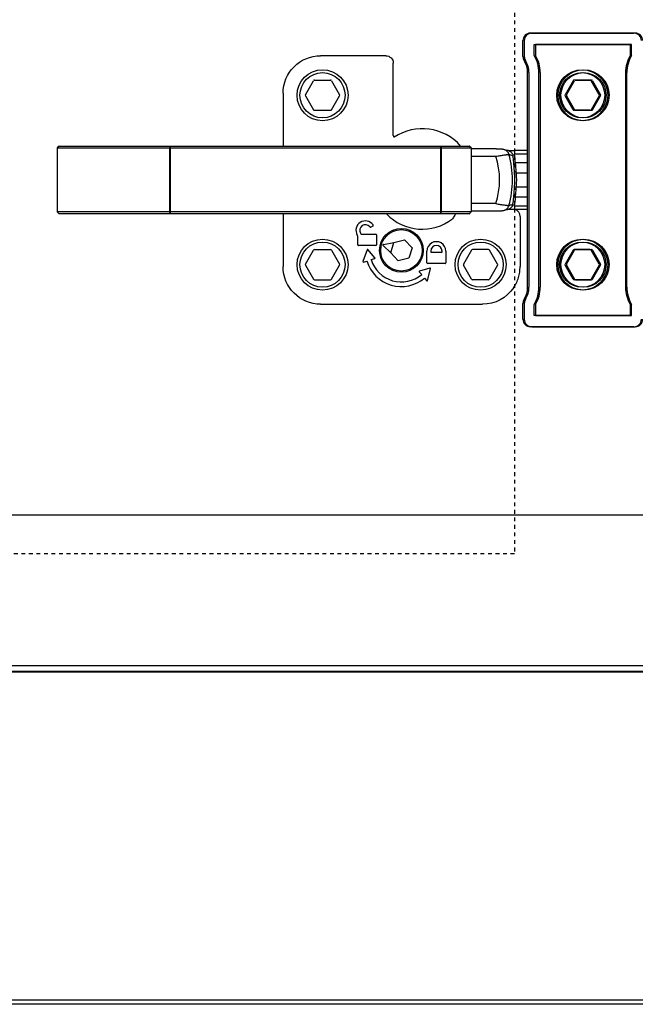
# Model space of a CAD drawing. Header units: millimetres. Extents: x -56303 to -45239, y -20463 to -4540.
# Tile 168 of 256: x -49415 to -49399, y -15368 to -15342. Entities that reach past the tile are written whole.
import ezdxf

# ---------------------------------------------------------------- set-up
doc = ezdxf.new("R2010")
doc.units = ezdxf.units.MM
doc.linetypes.add('Dashed3cust', pattern=[2, 1, -1])
doc.layers.add('_HVAC_podkład', color=8, linetype='Continuous')
doc.layers.add('_HVAC_urzadzenia', color=220, linetype='Continuous', lineweight=35)

# ---------------------------------------------------------------- blocks, each defined once
blk = doc.blocks.new('A$C69557CD5')
at = {"linetype": 'Dashed3cust', "lineweight": -3}
for p, q in [((2211.16, 895.31), (2211.16, 119.69)), ((2211.16, 119.69), (1880.96, 119.69))]:
    blk.add_line(p, q, dxfattribs=at)
at = {"linetype": 'Continuous', "lineweight": -3}
for p, q in [((2215.42, 257.96), (2242.92, 257.96)), ((2243.28, 257.96), (2215.78, 257.96)), ((2213.42, 251.75), (2213.42, 255.96)), ((2213.78, 255.96), (2213.78, 251.75)), ((2216.42, 252.03), (2216.42, 254.96)), ((2216.42, 254.96), (2241.92, 254.96)), ((2216.78, 254.96), (2216.78, 252.03)), ((2242.28, 254.96), (2216.78, 254.96)), ((2241.92, 254.96), (2241.92, 252.03)), ((2242.28, 252.03), (2242.28, 254.96)), ((2176.97, 251.96), (2159.65, 251.96)), ((2178.97, 230.77), (2178.97, 249.96)), ((2214.67, 190.46), (2214.67, 247.46)), ((2215.03, 247.46), (2215.03, 190.46)), ((2217.67, 190.46), (2217.67, 247.46)), ((2218.03, 247.46), (2218.03, 190.46)), ((2240.67, 247.46), (2240.67, 190.46)), ((2241.03, 190.46), (2241.03, 247.46)), ((2155.64, 241.61), (2157.77, 245.31)), ((2158.03, 245.46), (2162.3, 245.46)), ((2162.56, 245.31), (2164.7, 241.61)), ((2226.77, 245.31), (2224.64, 241.61)), ((2225, 241.61), (2227.14, 245.31)), ((2231.3, 245.46), (2227.03, 245.46)), ((2227.4, 245.46), (2231.67, 245.46)), ((2233.7, 241.61), (2231.56, 245.31)), ((2231.93, 245.31), (2234.07, 241.61)), ((2149.67, 241.97), (2149.67, 227.96)), ((2155.64, 241.31), (2157.77, 237.61)), ((2162.56, 237.61), (2164.7, 241.31)), ((2226.77, 237.61), (2224.64, 241.31)), ((2225, 241.31), (2227.14, 237.61)), ((2233.7, 241.31), (2231.56, 237.61)), ((2231.93, 237.61), (2234.07, 241.31)), ((2158.03, 237.46), (2162.3, 237.46)), ((2231.3, 237.46), (2227.03, 237.46)), ((2227.4, 237.46), (2231.67, 237.46)), ((2090.17, 227.96), (2089.67, 227.46)), ((2090.17, 227.96), (2199.17, 227.96)), ((2119.72, 227.96), (2119.62, 227.46)), ((2119.72, 227.96), (2119.72, 209.96)), ((2180.92, 227.96), (2180.93, 227.96)), ((2191.56, 227.96), (2191.77, 227.46)), ((2191.56, 227.96), (2191.56, 209.96)), ((2199.67, 227.46), (2199.17, 227.96)), ((2199.19, 227.95), (2199.25, 227.88)), ((2199.25, 227.88), (2199.34, 227.79)), ((2199.34, 227.79), (2199.43, 227.7)), ((2199.43, 227.7), (2199.51, 227.61)), ((2199.51, 227.61), (2199.67, 227.46)), ((2089.67, 227.46), (2089.67, 210.46)), ((2089.67, 227.46), (2199.67, 227.46)), ((2119.62, 210.46), (2119.62, 227.46)), ((2191.77, 210.46), (2191.77, 227.46)), ((2199.67, 227.46), (2199.67, 210.46)), ((2206.3, 227.25), (2199.67, 227.25)), ((2199.67, 225.25), (2206.22, 225.25)), ((2206.3, 227.25), (2206.46, 227.25)), ((2206.46, 227.25), (2206.63, 227.25)), ((2206.63, 227.25), (2206.78, 227.24)), ((2206.78, 227.24), (2206.93, 227.24)), ((2206.93, 227.24), (2207.06, 227.24)), ((2207.06, 227.24), (2207.18, 227.23)), ((2207.18, 227.23), (2207.29, 227.23)), ((2207.29, 227.23), (2207.39, 227.23)), ((2207.39, 227.23), (2207.49, 227.22)), ((2207.49, 227.22), (2207.57, 227.22)), ((2207.57, 227.22), (2207.65, 227.21)), ((2207.65, 227.21), (2207.69, 227.21)), ((2207.69, 227.21), (2207.73, 227.21)), ((2207.73, 227.21), (2207.76, 227.2)), ((2207.76, 227.2), (2207.79, 227.2)), ((2207.79, 227.2), (2207.83, 227.2)), ((2207.83, 227.2), (2207.86, 227.19)), ((2207.86, 227.19), (2207.89, 227.19)), ((2207.89, 227.19), (2207.92, 227.19)), ((2207.92, 227.19), (2207.95, 227.18)), ((2207.95, 227.18), (2207.98, 227.18)), ((2207.98, 227.18), (2208.01, 227.17)), ((2208.01, 227.17), (2208.04, 227.17)), ((2208.04, 227.17), (2208.07, 227.17)), ((2208.07, 227.17), (2208.1, 227.16)), ((2208.1, 227.16), (2208.13, 227.16)), ((2208.13, 227.16), (2208.16, 227.15)), ((2208.16, 227.15), (2208.19, 227.14)), ((2208.19, 227.14), (2208.22, 227.14)), ((2208.22, 227.14), (2208.25, 227.13)), ((2208.25, 227.13), (2208.28, 227.12)), ((2208.28, 227.12), (2208.3, 227.12)), ((2208.3, 227.12), (2208.84, 226.97)), ((2208.84, 226.97), (2209.4, 226.83)), ((2209.33, 226.85), (2209.33, 226.84)), ((2209.33, 226.84), (2209.34, 226.84)), ((2209.34, 226.84), (2209.36, 226.84)), ((2209.36, 226.84), (2209.37, 226.84)), ((2209.37, 226.84), (2209.41, 226.84)), ((2209.41, 226.84), (2209.45, 226.83)), ((2209.45, 226.83), (2209.5, 226.83)), ((2209.5, 226.83), (2209.56, 226.83)), ((2209.56, 226.83), (2209.62, 226.82)), ((2209.62, 226.82), (2209.7, 226.82)), ((2209.7, 226.82), (2209.78, 226.81)), ((2209.78, 226.81), (2209.87, 226.81)), ((2209.87, 226.81), (2209.97, 226.81)), ((2209.97, 226.81), (2210.07, 226.8)), ((2210.07, 226.8), (2210.19, 226.8)), ((2210.19, 226.8), (2210.32, 226.79)), ((2210.32, 226.79), (2210.45, 226.79)), ((2210.45, 226.79), (2210.6, 226.79)), ((2210.6, 226.79), (2210.76, 226.79)), ((2210.76, 226.79), (2210.92, 226.79)), ((2210.92, 226.79), (2211.1, 226.78)), ((2214.67, 226.78), (2211.1, 226.78)), ((2211.16, 226.78), (2211.16, 225.87)), ((2211.16, 225.87), (2214.67, 225.87)), ((2214.67, 223.47), (2211.47, 223.47)), ((2214.67, 220.75), (2211.7, 220.75)), ((2211.7, 217.16), (2214.67, 217.16)), ((2206.22, 212.66), (2199.67, 212.66)), ((2211.16, 212.04), (2211.16, 211.13)), ((2211.16, 212.04), (2214.67, 212.04)), ((2211.47, 214.44), (2214.67, 214.44)), ((2089.67, 210.46), (2090.17, 209.96)), ((2199.67, 210.46), (2089.67, 210.46)), ((2199.17, 209.96), (2090.17, 209.96)), ((2119.72, 209.96), (2119.62, 210.46)), ((2149.67, 209.96), (2149.67, 195.94)), ((2191.56, 209.96), (2191.77, 210.46)), ((2199.17, 209.96), (2199.67, 210.46)), ((2199.25, 210.03), (2199.19, 209.97)), ((2199.34, 210.12), (2199.25, 210.03)), ((2199.43, 210.21), (2199.34, 210.12)), ((2199.51, 210.3), (2199.43, 210.21)), ((2199.6, 210.39), (2199.51, 210.3)), ((2206.3, 210.66), (2199.67, 210.66)), ((2206.46, 210.66), (2206.3, 210.66)), ((2206.63, 210.67), (2206.46, 210.66)), ((2206.78, 210.67), (2206.63, 210.67)), ((2206.93, 210.67), (2206.78, 210.67)), ((2207.06, 210.67), (2206.93, 210.67)), ((2207.18, 210.68), (2207.06, 210.67)), ((2207.29, 210.68), (2207.18, 210.68)), ((2207.39, 210.69), (2207.29, 210.68)), ((2207.49, 210.69), (2207.39, 210.69)), ((2207.57, 210.7), (2207.49, 210.69)), ((2207.65, 210.7), (2207.57, 210.7)), ((2207.69, 210.7), (2207.65, 210.7)), ((2207.73, 210.71), (2207.69, 210.7)), ((2207.76, 210.71), (2207.73, 210.71)), ((2207.79, 210.71), (2207.76, 210.71)), ((2207.83, 210.72), (2207.79, 210.71)), ((2207.86, 210.72), (2207.83, 210.72)), ((2207.89, 210.72), (2207.86, 210.72)), ((2207.92, 210.73), (2207.89, 210.72)), ((2207.95, 210.73), (2207.92, 210.73)), ((2207.98, 210.73), (2207.95, 210.73)), ((2208.01, 210.74), (2207.98, 210.73)), ((2208.04, 210.74), (2208.01, 210.74)), ((2208.07, 210.75), (2208.04, 210.74)), ((2208.1, 210.75), (2208.07, 210.75)), ((2208.13, 210.76), (2208.1, 210.75)), ((2208.16, 210.76), (2208.13, 210.76)), ((2208.19, 210.77), (2208.16, 210.76)), ((2208.22, 210.78), (2208.19, 210.77)), ((2208.25, 210.78), (2208.22, 210.78)), ((2208.28, 210.79), (2208.25, 210.78)), ((2208.66, 210.89), (2208.28, 210.79)), ((2209.22, 211.04), (2208.66, 210.89)), ((2209.4, 211.09), (2209.22, 211.04)), ((2209.34, 211.07), (2209.33, 211.07)), ((2209.35, 211.07), (2209.34, 211.07)), ((2209.37, 211.07), (2209.35, 211.07)), ((2209.39, 211.07), (2209.37, 211.07)), ((2209.43, 211.08), (2209.39, 211.07)), ((2209.48, 211.08), (2209.43, 211.08)), ((2209.53, 211.08), (2209.48, 211.08)), ((2209.6, 211.09), (2209.53, 211.08)), ((2209.67, 211.09), (2209.6, 211.09)), ((2209.75, 211.1), (2209.67, 211.09)), ((2209.84, 211.1), (2209.75, 211.1)), ((2209.94, 211.11), (2209.84, 211.1)), ((2210.05, 211.11), (2209.94, 211.11)), ((2210.16, 211.11), (2210.05, 211.11)), ((2210.29, 211.12), (2210.16, 211.11)), ((2210.43, 211.12), (2210.29, 211.12)), ((2210.58, 211.12), (2210.43, 211.12)), ((2210.75, 211.12), (2210.58, 211.12)), ((2210.92, 211.13), (2210.75, 211.12)), ((2211.1, 211.13), (2210.92, 211.13)), ((2214.67, 211.13), (2211.1, 211.13)), ((2212.67, 209.26), (2212.67, 195.94)), ((2173.53, 206.71), (2173.01, 206.41)), ((2169.5, 204.11), (2169.38, 204.32)), ((2169.53, 201.76), (2169.53, 204.01)), ((2170.25, 204.82), (2170.34, 204.66)), ((2170.51, 204.56), (2174.33, 204.56)), ((2174.53, 204.36), (2174.53, 201.76)), ((2174.33, 201.56), (2169.73, 201.56)), ((2176.26, 201.56), (2178.3, 199.6)), ((2176.34, 201.82), (2179.12, 202.36)), ((2178.29, 199.58), (2179.12, 202.37)), ((2179.12, 202.37), (2181.96, 203.05)), ((2181.96, 203.05), (2183.97, 200.94)), ((2155.64, 196.61), (2157.77, 200.31)), ((2158.03, 200.46), (2162.3, 200.46)), ((2162.56, 200.31), (2164.7, 196.61)), ((2172.04, 200.43), (2170.92, 197.28)), ((2174.1, 198.24), (2172.21, 200.46)), ((2180.3, 197.46), (2178.29, 199.58)), ((2183.97, 200.94), (2183.14, 198.14)), ((2187.93, 196.96), (2187.93, 200.06)), ((2188.93, 200.06), (2188.93, 199.76)), ((2188.93, 199.76), (2191.93, 199.76)), ((2191.93, 199.76), (2191.93, 200.06)), ((2192.93, 200.06), (2192.93, 196.96)), ((2199.77, 200.31), (2197.64, 196.61)), ((2204.3, 200.46), (2200.03, 200.46)), ((2206.7, 196.61), (2204.56, 200.31)), ((2226.77, 200.31), (2224.64, 196.61)), ((2225, 196.61), (2227.14, 200.31)), ((2231.3, 200.46), (2227.03, 200.46)), ((2227.4, 200.46), (2231.67, 200.46)), ((2233.7, 196.61), (2231.56, 200.31)), ((2231.93, 200.31), (2234.07, 196.61)), ((2155.64, 196.31), (2157.77, 192.61)), ((2162.56, 192.61), (2164.7, 196.31)), ((2171.05, 197.15), (2171.96, 197.43)), ((2173.1, 197.79), (2174.06, 198.08)), ((2183.14, 198.14), (2180.3, 197.46)), ((2192.73, 196.76), (2188.13, 196.76)), ((2199.77, 192.61), (2197.64, 196.31)), ((2206.7, 196.31), (2204.56, 192.61)), ((2226.77, 192.61), (2224.64, 196.31)), ((2225, 196.31), (2227.14, 192.61)), ((2233.7, 196.31), (2231.56, 192.61)), ((2231.93, 192.61), (2234.07, 196.31)), ((2185.88, 194.58), (2186.52, 193.81)), ((2188.72, 195.57), (2185.92, 194.74)), ((2188.07, 192.2), (2188.85, 195.45)), ((2158.03, 192.46), (2162.3, 192.46)), ((2187.29, 192.89), (2187.9, 192.16)), ((2204.3, 192.46), (2200.03, 192.46)), ((2231.3, 192.46), (2227.03, 192.46)), ((2227.4, 192.46), (2231.67, 192.46)), ((2159.65, 185.96), (2202.68, 185.96)), ((2213.42, 181.96), (2213.42, 186.16)), ((2213.78, 186.16), (2213.78, 181.96)), ((2216.42, 182.96), (2216.42, 185.88)), ((2216.78, 185.88), (2216.78, 182.96)), ((2241.92, 185.88), (2241.92, 182.96)), ((2242.28, 182.96), (2242.28, 185.88)), ((2241.92, 182.96), (2216.42, 182.96)), ((2216.78, 182.96), (2242.28, 182.96)), ((2242.92, 179.96), (2215.42, 179.96)), ((2215.78, 179.96), (2243.28, 179.96)), ((879.56, 90), (2479.56, 90)), ((879.56, 88.5), (2479.56, 88.5)), ((2428.58, 88.23), (2064.51, 88.23)), ((2477.56, 1.06), (881.56, 1.06)), ((2477.56, 0), (881.56, 0))]:
    blk.add_line(p, q, dxfattribs=at)
at = {"lineweight": -3}
for p, q in [((386.56, 130), (2972.56, 130)), ((384.56, 90), (2974.56, 90))]:
    blk.add_line(p, q, dxfattribs=at)
at = {"linetype": 'Continuous', "lineweight": -3}
for centre, major_axis, start_param, end_param in [((2215.42, 255.96), (1.41, 1.41), 0.785398, 2.356194), ((2215.78, 255.96), (-1.41, 1.41), -0.785398, 0.785398), ((2242.92, 255.96), (1.41, 1.41), 5.497787, 7.068583), ((2243.28, 255.96), (-1.41, 1.41), 3.926991, 5.497787), ((2215.42, 251.75), (-1.41, 1.41), 0.785398, 1.351962), ((2215.78, 251.75), (-1.41, 1.41), 0.785398, 1.351962), ((2208.67, 247.46), (-6.36, 6.36), 3.926991, 4.460332), ((2209.03, 247.46), (-6.36, 6.36), 3.926991, 4.46034), ((2249.67, 247.46), (6.36, 6.36), 1.822846, 2.356194), ((2250.03, 247.46), (6.36, 6.36), 1.822853, 2.356194), ((2208.67, 247.46), (4.24, 4.24), 5.497787, 6.064351), ((2209.03, 247.46), (4.24, 4.24), 5.497787, 6.064351), ((2229.53, 241.46), (-4.79, 4.79), 3.926991, 10.210176), ((2160.17, 241.46), (4.79, 4.79), 5.497787, 11.780972), ((2160.17, 241.46), (4.24, 4.24), 5.497787, 11.780972), ((2229.17, 241.46), (4.79, 4.79), 5.497787, 11.780972), ((2229.17, 241.46), (4.24, 4.24), 5.497787, 11.780972), ((2229.53, 241.46), (4.24, 4.24), 5.497787, 11.780972), ((2158.03, 245.16), (0.212, 0.212), 0.785398, 1.832596), ((2162.3, 245.16), (0.212, 0.212), 6.021386, 7.068583), ((2227.03, 245.16), (-0.212, 0.212), -0.785398, 0.261799), ((2227.4, 245.16), (0.212, 0.212), 0.785398, 1.832596), ((2231.3, 245.16), (-0.212, 0.212), 4.45059, 5.497787), ((2231.67, 245.16), (0.212, 0.212), 6.021386, 7.068583), ((2155.9, 241.46), (-0.212, 0.212), 0.261799, 1.308997), ((2164.44, 241.46), (-0.212, 0.212), 3.403392, 4.45059), ((2224.9, 241.46), (-0.212, 0.212), 0.261799, 1.308997), ((2225.26, 241.46), (-0.212, 0.212), 0.261799, 1.308997), ((2233.44, 241.46), (0.212, 0.212), 4.974188, 6.021386), ((2233.81, 241.46), (0.212, 0.212), 4.974188, 6.021386), ((2158.03, 237.76), (0.212, 0.212), 2.879793, 3.926991), ((2162.3, 237.76), (0.212, 0.212), 3.926991, 4.974188), ((2227.03, 237.76), (0.212, 0.212), 2.879793, 3.926991), ((2227.4, 237.76), (0.212, 0.212), 2.879793, 3.926991), ((2231.3, 237.76), (-0.212, 0.212), 2.356194, 3.403392), ((2231.67, 237.76), (0.212, 0.212), 3.926991, 4.974188), ((2186.67, 218.96), (-9.62, 9.62), 4.650227, 6.077761), ((2186.67, 218.96), (-14.53, 14.53), 3.615683, 4.238298), ((2186.67, 218.96), (-16.96, 16.96), 3.640273, 4.213709), ((2186.35, 221.82), (-17.47, 17.47), 4.001043, 4.072383), ((2186.34, 221.55), (-17.81, 17.81), 4.003298, 4.099446), ((2186.67, 218.96), (-17.4, 17.4), 3.85552, 3.998462), ((2186.67, 218.96), (17.75, 17.75), 5.426316, 5.569258), ((2186.35, 216.09), (17.46, 17.46), 5.352393, 5.423737), ((2186.35, 216.36), (-17.81, 17.81), 3.754532, 3.850688), ((2186.67, 218.96), (9.26, 9.26), 3.11361, 4.585876), ((2210.67, 209.26), (1.41, 1.41), 5.497189, 6.70784), ((2171.55, 205.57), (1.77, 1.77), 6.108452, 9.162979), ((2171.55, 205.57), (-1.06, 1.06), 4.56851, 7.592182), ((2173.43, 206.89), (0.141, 0.141), 4.45059, 6.108452), ((2169.33, 204.01), (0.141, 0.141), 5.497787, 6.021386), ((2170.51, 204.76), (-0.141, 0.141), 1.308997, 2.356194), ((2172.91, 206.59), (-0.141, 0.141), 1.426917, 2.879793), ((2174.33, 204.36), (-0.141, 0.141), 3.926991, 5.497787), ((2181.13, 200.26), (-4.1, 4.1), 3.926991, 10.210176), ((2181.13, 200.26), (3.89, 3.89), 5.497787, 11.780972), ((2181.13, 200.26), (3.89, 3.89), 5.497787, 11.780972), ((2160.17, 196.46), (4.79, 4.79), 5.497787, 11.780972), ((2160.17, 196.46), (-4.24, 4.24), 3.926991, 10.210176), ((2169.73, 201.76), (0.141, 0.141), 2.356194, 3.926991), ((2174.33, 201.76), (0.141, 0.141), 3.926991, 5.497787), ((2176.37, 201.67), (-0.106, 0.106), -0.593412, 1.58825), ((2190.43, 200.06), (1.77, 1.77), 5.497787, 8.63938), ((2190.43, 200.06), (-1.06, 1.06), 3.926991, 7.068583), ((2202.17, 196.46), (-4.79, 4.79), 3.926991, 10.210176), ((2202.17, 196.46), (4.24, 4.24), 5.497787, 11.780972), ((2229.17, 196.46), (4.79, 4.79), 5.497787, 11.780972), ((2229.53, 196.46), (-4.79, 4.79), 3.926991, 10.210176), ((2229.17, 196.46), (4.24, 4.24), 5.497787, 11.780972), ((2229.53, 196.46), (4.24, 4.24), 5.497787, 11.780972), ((2158.03, 200.16), (-0.212, 0.212), -0.785398, 0.261799), ((2162.3, 200.16), (-0.212, 0.212), 4.45059, 5.497787), ((2172.13, 200.39), (-0.0707, 0.0707), 4.633869, 6.728264), ((2200.03, 200.16), (-0.212, 0.212), -0.785398, 0.261799), ((2204.3, 200.16), (0.212, 0.212), 6.021386, 7.068583), ((2227.03, 200.16), (-0.212, 0.212), -0.785398, 0.261799), ((2227.4, 200.16), (-0.212, 0.212), -0.785398, 0.261799), ((2231.3, 200.16), (0.212, 0.212), 6.021386, 7.068583), ((2231.67, 200.16), (-0.212, 0.212), 4.45059, 5.497787), ((2155.9, 196.46), (0.212, 0.212), 1.832596, 2.879793), ((2164.44, 196.46), (0.212, 0.212), 4.974188, 6.021386), ((2171.02, 197.25), (-0.0707, 0.0707), 0.445078, 2.655001), ((2181.13, 200.26), (-6.79, 6.79), 1.084205, 3.052226), ((2181.13, 200.26), (-5.94, 5.94), 1.084205, 3.052226), ((2174.03, 198.18), (0.0707, 0.0707), 4.225797, 6.204665), ((2188.13, 196.96), (-0.141, 0.141), 0.785398, 2.356194), ((2192.73, 196.96), (-0.141, 0.141), 2.356194, 3.926991), ((2197.9, 196.46), (0.212, 0.212), 1.832596, 2.879793), ((2206.44, 196.46), (0.212, 0.212), 4.974188, 6.021386), ((2224.9, 196.46), (0.212, 0.212), 1.832596, 2.879793), ((2225.26, 196.46), (0.212, 0.212), 1.832596, 2.879793), ((2233.44, 196.46), (-0.212, 0.212), 3.403392, 4.45059), ((2233.81, 196.46), (-0.212, 0.212), 3.403392, 4.45059), ((2185.95, 194.64), (0.0707, 0.0707), 1.073358, 3.052226), ((2188.75, 195.47), (0.0707, 0.0707), 5.262148, 7.356543), ((2158.03, 192.76), (-0.212, 0.212), 1.308997, 2.356194), ((2162.3, 192.76), (-0.212, 0.212), 2.356194, 3.403392), ((2187.97, 192.23), (-0.0707, 0.0707), 1.481429, 3.691352), ((2200.03, 192.76), (-0.212, 0.212), 1.308997, 2.356194), ((2204.3, 192.76), (0.212, 0.212), 3.926991, 4.974188), ((2227.03, 192.76), (0.212, 0.212), 2.879793, 3.926991), ((2227.4, 192.76), (-0.212, 0.212), 1.308997, 2.356194), ((2231.3, 192.76), (0.212, 0.212), 3.926991, 4.974188), ((2231.67, 192.76), (-0.212, 0.212), 2.356194, 3.403392), ((2208.67, 190.46), (-4.24, 4.24), 3.360426, 3.926991), ((2209.03, 190.46), (-4.24, 4.24), 3.360426, 3.926991), ((2208.67, 190.46), (6.36, 6.36), 4.964438, 5.497787), ((2209.03, 190.46), (6.36, 6.36), 4.964446, 5.497787), ((2249.67, 190.46), (-6.36, 6.36), 0.785398, 1.318739), ((2250.03, 190.46), (-6.36, 6.36), 0.785398, 1.318747), ((2215.42, 186.16), (1.41, 1.41), 1.78963, 2.356194), ((2215.78, 186.16), (1.41, 1.41), 1.78963, 2.356194), ((2215.42, 181.96), (-1.41, 1.41), 0.785398, 2.356194), ((2215.78, 181.96), (1.41, 1.41), 2.356194, 3.926991), ((2242.92, 181.96), (-1.41, 1.41), 2.356194, 3.926991), ((2243.28, 181.96), (1.41, 1.41), 3.926991, 5.497787)]:
    blk.add_ellipse(centre, major_axis=major_axis, ratio=1, start_param=start_param, end_param=end_param, dxfattribs=at)
at = {"linetype": 'Continuous', "lineweight": -3, "extrusion": (0, 0, -1)}
for centre, major_axis, start_param, end_param in [((2159.68, 241.94), (-7.09, 7.09), 5.499157, 7.067214), ((2176.97, 249.95), (1.42, 1.42), -0.784029, 0.784029), ((2159.68, 195.97), (7.09, 7.09), 2.357564, 3.925621), ((2202.65, 195.97), (-7.09, 7.09), 2.948835, 3.925621)]:
    blk.add_ellipse(centre, major_axis=major_axis, ratio=0.997265, start_param=start_param, end_param=end_param, dxfattribs=at)
at = {"linetype": 'Continuous', "lineweight": -3}
for points, knots in [([(2178.97, 230.77), (2178.97, 230.73), (2178.98, 230.64), (2179.03, 230.52), (2179.11, 230.41), (2179.18, 230.35), (2179.22, 230.33)], [0, 0, 0, 0, 0.250038, 0.500055, 0.750043, 1, 1, 1, 1]), ([(2199.19, 227.95), (2199.18, 227.95), (2199.18, 227.95), (2199.17, 227.96), (2199.17, 227.96)], [0, 0, 0, 0, 0.557247, 1, 1, 1, 1]), ([(2206.22, 225.25), (2206.42, 225.28), (2206.82, 225.35), (2207.4, 225.45), (2207.95, 225.53), (2208.44, 225.6), (2208.82, 225.65), (2209.08, 225.68), (2209.25, 225.7), (2209.39, 225.72), (2209.51, 225.73), (2209.6, 225.74), (2209.66, 225.74), (2209.68, 225.74)], [0, 0, 0, 0, 0.175275, 0.34536, 0.505209, 0.650043, 0.775469, 0.829669, 0.877613, 0.918919, 0.953258, 0.980354, 1, 1, 1, 1]), ([(2208.3, 227.12), (2208.38, 227.1), (2208.54, 227.04), (2208.77, 226.93), (2208.98, 226.79), (2209.17, 226.62), (2209.34, 226.43), (2209.49, 226.22), (2209.6, 225.99), (2209.66, 225.82), (2209.68, 225.74)], [0, 0, 0, 0, 0.124256, 0.248599, 0.37311, 0.497859, 0.6229, 0.748267, 0.87397, 1, 1, 1, 1]), ([(2209.4, 226.83), (2209.48, 226.8), (2209.65, 226.75), (2209.88, 226.63), (2210.1, 226.48), (2210.29, 226.31), (2210.46, 226.11), (2210.6, 225.89), (2210.71, 225.65), (2210.77, 225.49), (2210.79, 225.4)], [0, 0, 0, 0, 0.124251, 0.248591, 0.373101, 0.497852, 0.622897, 0.748267, 0.873973, 1, 1, 1, 1]), ([(2209.68, 225.74), (2209.77, 225.71), (2210.14, 225.6), (2210.51, 225.49), (2210.79, 225.4)], [0, 0, 0, 0, 0.251434, 1, 1, 1, 1]), ([(2211.21, 220.71), (2211.19, 220.97), (2211.15, 221.48), (2211.09, 222.24), (2211.04, 222.96), (2211, 223.42), (2210.98, 223.65)], [0, 0, 0, 0, 0.263884, 0.522113, 0.76921, 1, 1, 1, 1]), ([(2211.7, 220.75), (2211.68, 220.99), (2211.64, 221.46), (2211.58, 222.16), (2211.52, 222.83), (2211.48, 223.26), (2211.47, 223.47)], [0, 0, 0, 0, 0.263365, 0.521321, 0.768572, 1, 1, 1, 1]), ([(2210.98, 214.26), (2211, 214.49), (2211.04, 214.96), (2211.09, 215.68), (2211.15, 216.43), (2211.19, 216.94), (2211.21, 217.2)], [0, 0, 0, 0, 0.23079, 0.477887, 0.736116, 1, 1, 1, 1]), ([(2211.47, 214.44), (2211.48, 214.65), (2211.52, 215.09), (2211.58, 215.75), (2211.64, 216.45), (2211.68, 216.92), (2211.7, 217.16)], [0, 0, 0, 0, 0.231428, 0.478679, 0.736635, 1, 1, 1, 1]), ([(2206.22, 212.66), (2206.42, 212.63), (2206.82, 212.56), (2207.4, 212.47), (2207.95, 212.38), (2208.44, 212.31), (2208.82, 212.26), (2209.08, 212.23), (2209.25, 212.21), (2209.39, 212.19), (2209.51, 212.18), (2209.6, 212.17), (2209.66, 212.17), (2209.68, 212.17)], [0, 0, 0, 0, 0.175275, 0.34536, 0.505209, 0.650043, 0.775469, 0.829669, 0.877613, 0.918919, 0.953258, 0.980354, 1, 1, 1, 1]), ([(2209.68, 212.17), (2209.66, 212.09), (2209.6, 211.93), (2209.49, 211.7), (2209.34, 211.48), (2209.17, 211.29), (2208.98, 211.12), (2208.77, 210.98), (2208.54, 210.87), (2208.38, 210.82), (2208.3, 210.79)], [0, 0, 0, 0, 0.12603, 0.251733, 0.3771, 0.502141, 0.62689, 0.751401, 0.875744, 1, 1, 1, 1]), ([(2210.79, 212.51), (2210.77, 212.43), (2210.71, 212.26), (2210.6, 212.02), (2210.46, 211.8), (2210.29, 211.6), (2210.1, 211.43), (2209.88, 211.28), (2209.65, 211.16), (2209.48, 211.11), (2209.4, 211.09)], [0, 0, 0, 0, 0.126027, 0.251733, 0.377103, 0.502148, 0.626899, 0.751409, 0.875749, 1, 1, 1, 1]), ([(2209.68, 212.17), (2209.77, 212.2), (2210.14, 212.31), (2210.51, 212.43), (2210.79, 212.51)], [0, 0, 0, 0, 0.251434, 1, 1, 1, 1]), ([(2195.5, 209.96), (2195.44, 209.85), (2195.18, 209.39), (2194.91, 208.94), (2194.69, 208.6)], [0, 0, 0, 0, 0.223828, 1, 1, 1, 1]), ([(2199.17, 209.96), (2199.17, 209.96), (2199.18, 209.96), (2199.18, 209.96), (2199.19, 209.97)], [0, 0, 0, 0, 0.442814, 1, 1, 1, 1]), ([(2210.97, 190.37), (2211.24, 190.77), (2211.73, 191.63), (2212.27, 193.02), (2212.6, 194.46), (2212.67, 195.45), (2212.67, 195.94)], [0, 0, 0, 0, 0.249886, 0.499836, 0.74987, 1, 1, 1, 1])]:
    blk.add_open_spline(points, degree=3, knots=knots, dxfattribs=at)

msp = doc.modelspace()

# ---------------------------------------------------------------- linework, layer by layer
at = {"layer": '_HVAC_podkład'}
msp.add_line((-49134.762, -15368.138), (-49854.547, -15368.138), dxfattribs=at)

# ---------------------------------------------------------------- block references
at = {"layer": '_HVAC_urzadzenia', "xscale": 0.09999999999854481, "yscale": 0.1000000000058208, "zscale": 0.1}
msp.add_blockref('A$C69557CD5', (-49623.4, -15368.138), dxfattribs=at)

doc.saveas('drawing.dxf')
